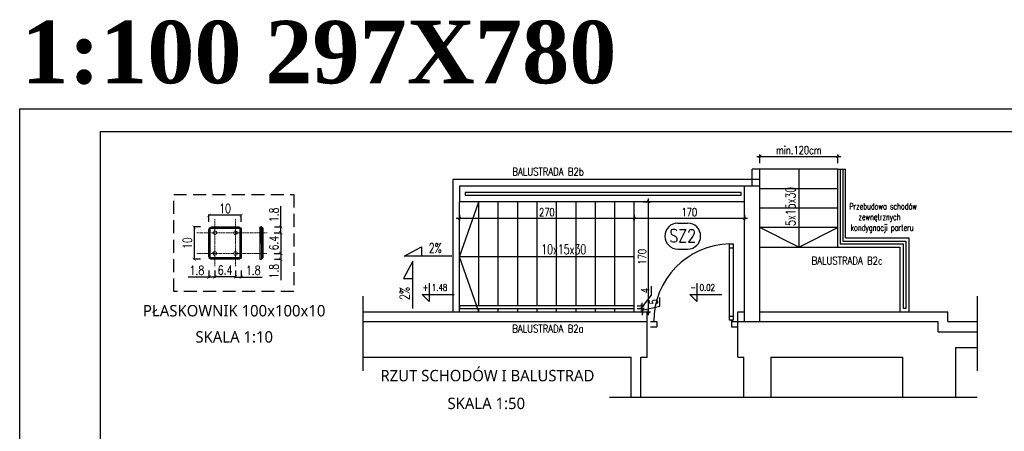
# Model space of a CAD drawing. Header units: millimetres. Extents: x 31969 to 285678, y -69766 to -1123.
# Tile 15 of 161: x 140207 to 141727, y -20084 to -19448. Entities that reach past the tile are written whole.
import ezdxf
from ezdxf.enums import TextEntityAlignment as Align
from ezdxf.lldxf.tags import DXFTag

# ---------------------------------------------------------------- set-up
doc = ezdxf.new("R2010")
doc.units = ezdxf.units.MM
for name, pattern in [('ACAD_ISO10W100', [18, 12, -3, 0, -3]), ('HIDDEN', [0.375, 0.25, -0.125]), ('KRE_16_8', [24, 16, -8])]:
    doc.linetypes.add(name, pattern=pattern)
for name, color, linetype in [('a-balustrady detal', 5, 'Continuous'), ('a-biblioteka', 251, 'Continuous'), ('a-izolacja 1', 3, 'Continuous'), ('a-koty', 1, 'Continuous'), ('a-opis 1', 3, 'Continuous'), ('a-opis 2', 1, 'Continuous'), ('a-przerywana', 250, 'HIDDEN'), ('a-ramka', 7, 'Continuous'), ('a-schody', 3, 'Continuous'), ('a-stolarka drzwiowa', 3, 'Continuous'), ('a-stolarka okienna', 3, 'Continuous'), ('a-widokowa', 3, 'Continuous'), ('a-wymiary', 11, 'Continuous'), ('a-ściany istniejące murowane', 6, 'Continuous'), ('A_detal', 150, 'Continuous'), ('A_ponad', 252, 'KRE_16_8'), ('A_widokowe_1', 4, 'Continuous')]:
    doc.layers.add(name, color=color, linetype=linetype)
doc.layers.add('a-pomocnicza', color=42, linetype='Continuous', plot=False)
doc.styles.add('PRZEKRÓJ2', font='l_10646.ttf')
doc.styles.add('RS01507', font='romans.shx', dxfattribs={"width": 0.7, "height": 0.15})
doc.styles.add('STYLE2', font='timesbd.ttf')
doc.styles.add('WYMIAR', font='romans.shx', dxfattribs={"width": 0.8})
doc.styles.add('WYMIARY', font='simplex.shx', dxfattribs={"width": 0.75})
tags = doc.linetypes.add('DASHED', pattern=[0.75, 0.5, -0.25]).pattern_tags.tags
tags[6:7] = [DXFTag(74, 4), DXFTag(75, 0), DXFTag(340, '0'), DXFTag(46, 1.0), DXFTag(50, 0.0), DXFTag(44, 0.0), DXFTag(45, 0.0)]
tags[4:5] = [DXFTag(74, 4), DXFTag(75, 0), DXFTag(340, '0'), DXFTag(46, 1.0), DXFTag(50, 0.0), DXFTag(44, 0.0), DXFTag(45, 0.0)]
doc.dimstyles.new('MAREK50', dxfattribs={"dimtxt": 12.5, "dimasz": 5, "dimexe": 3, "dimexo": 2, "dimgap": 3.5, "dimtad": 1, "dimdec": 1, "dimdsep": 46, "dimtxsty": 'WYMIARY', "dimblk1": 'ARCHTICK', "dimblk2": 'ARCHTICK', "dimsah": 1, "dimcen": 2.5, "dimdle": 5, "dimadec": 0, "dimazin": 0, "dimtfac": 1, "dimtdec": 1, "dimtmove": 1, "dimatfit": 3, "dimldrblk": 'ARCHTICK', "dimfxl": 0, "dimtolj": 1, "dimtzin": 0, "dimarcsym": 0})
pattern_1 = [(315, (-1274062.8455, -194434.7474), (1.1225320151, 1.1225320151), []), (45, (-1274062.8455, -194434.7474), (-1.1225320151, 1.1225320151), [])]

# ---------------------------------------------------------------- blocks, each defined once
blk = doc.blocks.new('_ARCHTICK')
at = {"color": 0, "linetype": 'ByBlock', "const_width": 0.15}
blk.add_lwpolyline([(-0.5, -0.5), (0.5, 0.5)], dxfattribs=at)
blk = doc.blocks.new('*D843')
at = {"layer": 'a-wymiary', "color": 0, "lineweight": -2, "ltscale": 100}
for p, q in [((141344.5, -19659.3), (141474.5, -19659.3)), ((141349.5, -19669.9), (141349.5, -19656.3)), ((141469.5, -19669.9), (141469.5, -19656.3))]:
    blk.add_line(p, q, dxfattribs=at)
at = {"layer": 'DEFPOINTS', "color": 0, "ltscale": 100}
for p in [(141469.5, -19659.3), (141349.5, -19671.9), (141469.5, -19671.9)]:
    blk.add_point(p, dxfattribs=at)
at = {"layer": 'a-wymiary', "color": 0, "lineweight": -2, "ltscale": 100, "xscale": 5, "yscale": 5, "zscale": 5, "rotation": 180}
blk.add_blockref('_ARCHTICK', (141349.5, -19659.3), dxfattribs=at)
at = {"layer": 'a-wymiary', "color": 0, "lineweight": -2, "ltscale": 100, "xscale": 5, "yscale": 5, "zscale": 5}
blk.add_blockref('_ARCHTICK', (141469.5, -19659.3), dxfattribs=at)
at = {"layer": 'a-wymiary', "color": 0, "ltscale": 100, "insert": (141409.5, -19649.6), "char_height": 12.5, "attachment_point": 5, "style": 'WYMIARY'}
blk.add_mtext('\\A1;min.120cm', dxfattribs=at)
blk = doc.blocks.new('*D844')
at = {"layer": 'a-wymiary', "color": 0, "lineweight": -2, "ltscale": 100}
for p, q in [((141169, -19729.2), (141180.3, -19729.2)), ((141177.3, -19904.2), (141177.3, -19724.2)), ((141169, -19899.2), (141180.3, -19899.2))]:
    blk.add_line(p, q, dxfattribs=at)
at = {"layer": 'DEFPOINTS', "color": 0, "ltscale": 100}
for p in [(141167, -19729.2), (141177.3, -19729.2), (141167, -19899.2)]:
    blk.add_point(p, dxfattribs=at)
at = {"layer": 'a-wymiary', "color": 0, "lineweight": -2, "ltscale": 100, "xscale": 5, "yscale": 5, "zscale": 5}
for p, rotation in [((141177.3, -19729.2), 90), ((141177.3, -19899.2), 270)]:
    blk.add_blockref('_ARCHTICK', p, dxfattribs=dict(at, rotation=rotation))
at = {"layer": 'a-wymiary', "color": 0, "ltscale": 100, "insert": (141167.6, -19814.2), "char_height": 12.5, "attachment_point": 5, "rotation": 90, "style": 'WYMIARY'}
blk.add_mtext('\\A1;170', dxfattribs=at)
blk = doc.blocks.new('*D845')
at = {"layer": 'a-wymiary', "color": 0, "lineweight": -2, "ltscale": 100}
for p, q in [((141330.5, -19755.1), (141150.5, -19755.1)), ((141155.5, -19749.7), (141155.5, -19758.1)), ((141325.5, -19750), (141325.5, -19758.1))]:
    blk.add_line(p, q, dxfattribs=at)
at = {"layer": 'DEFPOINTS', "color": 0, "ltscale": 100}
for p in [(141155.5, -19747.7), (141155.5, -19755.1), (141325.5, -19748)]:
    blk.add_point(p, dxfattribs=at)
at = {"layer": 'a-wymiary', "color": 0, "lineweight": -2, "ltscale": 100, "xscale": 5, "yscale": 5, "zscale": 5, "rotation": 180}
blk.add_blockref('_ARCHTICK', (141155.5, -19755.1), dxfattribs=at)
at = {"layer": 'a-wymiary', "color": 0, "lineweight": -2, "ltscale": 100, "xscale": 5, "yscale": 5, "zscale": 5}
blk.add_blockref('_ARCHTICK', (141325.5, -19755.1), dxfattribs=at)
at = {"layer": 'a-wymiary', "color": 0, "ltscale": 100, "insert": (141240.5, -19745.4), "char_height": 12.5, "attachment_point": 5, "style": 'WYMIARY'}
blk.add_mtext('\\A1;170', dxfattribs=at)
blk = doc.blocks.new('*D846')
at = {"layer": 'a-wymiary', "color": 0, "lineweight": -2, "ltscale": 100}
for p, q in [((141160.5, -19755.1), (140880.5, -19755.1)), ((140885.5, -19749.7), (140885.5, -19758.1)), ((141155.5, -19749.7), (141155.5, -19758.1))]:
    blk.add_line(p, q, dxfattribs=at)
at = {"layer": 'DEFPOINTS', "color": 0, "ltscale": 100}
for p in [(140885.5, -19747.7), (140885.5, -19755.1), (141155.5, -19747.7)]:
    blk.add_point(p, dxfattribs=at)
at = {"layer": 'a-wymiary', "color": 0, "lineweight": -2, "ltscale": 100, "xscale": 5, "yscale": 5, "zscale": 5, "rotation": 180}
blk.add_blockref('_ARCHTICK', (140885.5, -19755.1), dxfattribs=at)
at = {"layer": 'a-wymiary', "color": 0, "lineweight": -2, "ltscale": 100, "xscale": 5, "yscale": 5, "zscale": 5}
blk.add_blockref('_ARCHTICK', (141155.5, -19755.1), dxfattribs=at)
at = {"layer": 'a-wymiary', "color": 0, "ltscale": 100, "insert": (141020.5, -19745.4), "char_height": 12.5, "attachment_point": 5, "style": 'WYMIARY'}
blk.add_mtext('\\A1;270', dxfattribs=at)
blk = doc.blocks.new('*D847')
at = {"layer": 'a-wymiary', "color": 0, "lineweight": -2, "ltscale": 100}
for p, q in [((141195.1, -19890.5), (141195.1, -19877.2)), ((141159.8, -19894.2), (141170.5, -19894.2)), ((141167.5, -19894.2), (141167.5, -19889.2)), ((141167.5, -19896.7), (141195.1, -19890.5)), ((141167.5, -19899.2), (141167.5, -19894.2)), ((141167.5, -19899.2), (141167.5, -19894.2)), ((141159.8, -19899.2), (141170.5, -19899.2)), ((141167.5, -19899.2), (141167.5, -19904.2))]:
    blk.add_line(p, q, dxfattribs=at)
at = {"layer": 'DEFPOINTS', "color": 0, "ltscale": 100}
for p in [(141157.8, -19894.2), (141167.5, -19894.2), (141157.8, -19899.2)]:
    blk.add_point(p, dxfattribs=at)
at = {"layer": 'a-wymiary', "color": 0, "lineweight": -2, "ltscale": 100, "xscale": 5, "yscale": 5, "zscale": 5}
for p, rotation in [((141167.5, -19894.2), 270), ((141167.5, -19899.2), 90)]:
    blk.add_blockref('_ARCHTICK', p, dxfattribs=dict(at, rotation=rotation))
at = {"layer": 'a-wymiary', "color": 0, "ltscale": 100, "insert": (141185.4, -19883.8), "char_height": 12.5, "attachment_point": 5, "rotation": 90, "style": 'WYMIARY'}
blk.add_mtext('\\A1;5', dxfattribs=at)
blk = doc.blocks.new('*D848')
at = {"layer": 'a-wymiary', "color": 0, "lineweight": -2, "ltscale": 100}
for p, q in [((141181.9, -19873.3), (141181.9, -19859.6)), ((141167.5, -19892.2), (141181.9, -19873.3)), ((141159.8, -19890.2), (141170.5, -19890.2)), ((141159.8, -19894.2), (141170.5, -19894.2)), ((141167.5, -19890.2), (141167.5, -19885.2)), ((141167.5, -19894.2), (141167.5, -19890.2)), ((141167.5, -19894.2), (141167.5, -19890.2)), ((141167.5, -19894.2), (141167.5, -19899.2))]:
    blk.add_line(p, q, dxfattribs=at)
at = {"layer": 'DEFPOINTS', "color": 0, "ltscale": 100}
for p in [(141157.8, -19890.2), (141157.8, -19894.2), (141167.5, -19890.2)]:
    blk.add_point(p, dxfattribs=at)
at = {"layer": 'a-wymiary', "color": 0, "lineweight": -2, "ltscale": 100, "xscale": 5, "yscale": 5, "zscale": 5}
for p, rotation in [((141167.5, -19890.2), 270), ((141167.5, -19894.2), 90)]:
    blk.add_blockref('_ARCHTICK', p, dxfattribs=dict(at, rotation=rotation))
at = {"layer": 'a-wymiary', "color": 0, "ltscale": 100, "insert": (141172.1, -19866.4), "char_height": 12.5, "attachment_point": 5, "rotation": 90, "style": 'WYMIARY'}
blk.add_mtext('\\A1;4', dxfattribs=at)
blk = doc.blocks.new('*D500')
at = {"layer": 'a-wymiary', "color": 0, "lineweight": -2, "ltscale": 100}
for p, q in [((291537.2, 42692.5), (291537.2, 42703.7)), ((291587.2, 42702.5), (291537.2, 42702.5)), ((291587.2, 42692.5), (291587.2, 42703.7))]:
    blk.add_line(p, q, dxfattribs=at)
at = {"layer": 'DEFPOINTS', "color": 0, "ltscale": 100}
for p in [(291537.2, 42702.5), (291537.2, 42675.6), (291587.2, 42675.6)]:
    blk.add_point(p, dxfattribs=at)
at = {"layer": 'a-wymiary', "color": 0, "lineweight": -2, "ltscale": 100, "xscale": 5, "yscale": 5, "zscale": 5, "rotation": 180}
blk.add_blockref('_ARCHTICK', (291537.2, 42702.5), dxfattribs=at)
at = {"layer": 'a-wymiary', "color": 0, "lineweight": -2, "ltscale": 100, "xscale": 5, "yscale": 5, "zscale": 5}
blk.add_blockref('_ARCHTICK', (291587.2, 42702.5), dxfattribs=at)
at = {"layer": 'a-wymiary', "color": 0, "ltscale": 100, "insert": (291562.2, 42713), "char_height": 14, "attachment_point": 5, "style": 'WYMIARY'}
blk.add_mtext('\\A1;10', dxfattribs=at)
blk = doc.blocks.new('*D501')
at = {"layer": 'a-wymiary', "color": 0, "lineweight": -2, "ltscale": 100}
for p, q in [((291578.2, 42617.1), (291578.2, 42605.8)), ((291587.2, 42617.1), (291587.2, 42605.8)), ((291578.2, 42607.1), (291587.2, 42607.1)), ((291587.2, 42607.1), (291619.2, 42607.1))]:
    blk.add_line(p, q, dxfattribs=at)
at = {"layer": 'DEFPOINTS', "color": 0, "ltscale": 100}
for p in [(291578.2, 42643.6), (291587.2, 42643.6), (291578.2, 42607.1)]:
    blk.add_point(p, dxfattribs=at)
at = {"layer": 'a-wymiary', "color": 0, "lineweight": -2, "ltscale": 100, "xscale": 5, "yscale": 5, "zscale": 5, "rotation": 180}
blk.add_blockref('_ARCHTICK', (291578.2, 42607.1), dxfattribs=at)
at = {"layer": 'a-wymiary', "color": 0, "lineweight": -2, "ltscale": 100, "xscale": 5, "yscale": 5, "zscale": 5}
blk.add_blockref('_ARCHTICK', (291587.2, 42607.1), dxfattribs=at)
at = {"layer": 'a-wymiary', "color": 0, "ltscale": 100, "insert": (291605.7, 42617.6), "char_height": 14, "attachment_point": 5, "style": 'WYMIARY'}
blk.add_mtext('\\A1;1.8', dxfattribs=at)
blk = doc.blocks.new('*D502')
at = {"layer": 'a-wymiary', "color": 0, "lineweight": -2}
for p, q in [((291546.2, 42617.3), (291546.2, 42606.1)), ((291578.2, 42617.3), (291578.2, 42606.1)), ((291578.2, 42607.3), (291546.2, 42607.3))]:
    blk.add_line(p, q, dxfattribs=at)
at = {"layer": 'DEFPOINTS', "color": 0}
for p in [(291578.2, 42643.6), (291546.2, 42623.9), (291546.2, 42607.3)]:
    blk.add_point(p, dxfattribs=at)
at = {"layer": 'a-wymiary', "color": 0, "lineweight": -2, "xscale": 5, "yscale": 5, "zscale": 5, "rotation": 180}
blk.add_blockref('_ARCHTICK', (291546.2, 42607.3), dxfattribs=at)
at = {"layer": 'a-wymiary', "color": 0, "lineweight": -2, "xscale": 5, "yscale": 5, "zscale": 5}
blk.add_blockref('_ARCHTICK', (291578.2, 42607.3), dxfattribs=at)
at = {"layer": 'a-wymiary', "color": 0, "insert": (291562.2, 42617.8), "char_height": 14, "attachment_point": 5, "style": 'WYMIARY'}
blk.add_mtext('\\A1;6.4', dxfattribs=at)
blk = doc.blocks.new('*D503')
at = {"layer": 'a-wymiary', "color": 0, "lineweight": -2, "ltscale": 100}
for p, q in [((291537.2, 42617.1), (291537.2, 42605.8)), ((291546.2, 42617.1), (291546.2, 42605.8)), ((291537.2, 42607.1), (291505.2, 42607.1)), ((291546.2, 42607.1), (291537.2, 42607.1))]:
    blk.add_line(p, q, dxfattribs=at)
at = {"layer": 'DEFPOINTS', "color": 0, "ltscale": 100}
for p in [(291537.2, 42643.6), (291546.2, 42643.6), (291546.2, 42607.1)]:
    blk.add_point(p, dxfattribs=at)
at = {"layer": 'a-wymiary', "color": 0, "lineweight": -2, "ltscale": 100, "xscale": 5, "yscale": 5, "zscale": 5, "rotation": 180}
blk.add_blockref('_ARCHTICK', (291537.2, 42607.1), dxfattribs=at)
at = {"layer": 'a-wymiary', "color": 0, "lineweight": -2, "ltscale": 100, "xscale": 5, "yscale": 5, "zscale": 5}
blk.add_blockref('_ARCHTICK', (291546.2, 42607.1), dxfattribs=at)
at = {"layer": 'a-wymiary', "color": 0, "ltscale": 100, "insert": (291518.7, 42617.6), "char_height": 14, "attachment_point": 5, "style": 'WYMIARY'}
blk.add_mtext('\\A1;1.8', dxfattribs=at)
blk = doc.blocks.new('*D504')
at = {"layer": 'a-wymiary', "color": 0, "lineweight": -2, "ltscale": 100}
for p, q in [((291524.4, 42684.6), (291513.2, 42684.6)), ((291514.4, 42684.6), (291514.4, 42634.6)), ((291524.4, 42634.6), (291513.2, 42634.6))]:
    blk.add_line(p, q, dxfattribs=at)
at = {"layer": 'DEFPOINTS', "color": 0, "ltscale": 100}
for p in [(291546.2, 42684.6), (291514.4, 42634.6), (291546.2, 42634.6)]:
    blk.add_point(p, dxfattribs=at)
at = {"layer": 'a-wymiary', "color": 0, "lineweight": -2, "ltscale": 100, "xscale": 5, "yscale": 5, "zscale": 5}
for p, rotation in [((291514.4, 42684.6), 90), ((291514.4, 42634.6), 270)]:
    blk.add_blockref('_ARCHTICK', p, dxfattribs=dict(at, rotation=rotation))
at = {"layer": 'a-wymiary', "color": 0, "ltscale": 100, "insert": (291503.9, 42659.6), "char_height": 14, "attachment_point": 5, "rotation": 90, "style": 'WYMIARY'}
blk.add_mtext('\\A1;10', dxfattribs=at)
blk = doc.blocks.new('*D505')
at = {"layer": 'a-wymiary', "color": 0, "lineweight": -2, "ltscale": 100}
for p, q in [((291648.2, 42684.6), (291648.2, 42716.6)), ((291638.2, 42684.6), (291649.4, 42684.6)), ((291648.2, 42675.6), (291648.2, 42684.6)), ((291638.2, 42675.6), (291649.4, 42675.6))]:
    blk.add_line(p, q, dxfattribs=at)
at = {"layer": 'DEFPOINTS', "color": 0, "ltscale": 100}
for p in [(291615.4, 42684.6), (291615.4, 42675.6), (291648.2, 42675.6)]:
    blk.add_point(p, dxfattribs=at)
at = {"layer": 'a-wymiary', "color": 0, "lineweight": -2, "ltscale": 100, "xscale": 5, "yscale": 5, "zscale": 5}
for p, rotation in [((291648.2, 42684.6), 90), ((291648.2, 42675.6), 270)]:
    blk.add_blockref('_ARCHTICK', p, dxfattribs=dict(at, rotation=rotation))
at = {"layer": 'a-wymiary', "color": 0, "ltscale": 100, "insert": (291637.7, 42703.1), "char_height": 14, "attachment_point": 5, "rotation": 90, "style": 'WYMIARY'}
blk.add_mtext('\\A1;1.8', dxfattribs=at)
blk = doc.blocks.new('*D506')
at = {"layer": 'a-wymiary', "color": 0, "lineweight": -2}
for p, q in [((291638, 42675.6), (291649.2, 42675.6)), ((291648, 42675.6), (291648, 42643.6)), ((291638, 42643.6), (291649.2, 42643.6))]:
    blk.add_line(p, q, dxfattribs=at)
at = {"layer": 'DEFPOINTS', "color": 0}
for p in [(291615.4, 42675.6), (291624.3, 42643.6), (291648, 42643.6)]:
    blk.add_point(p, dxfattribs=at)
at = {"layer": 'a-wymiary', "color": 0, "lineweight": -2, "xscale": 5, "yscale": 5, "zscale": 5}
for p, rotation in [((291648, 42675.6), 90), ((291648, 42643.6), 270)]:
    blk.add_blockref('_ARCHTICK', p, dxfattribs=dict(at, rotation=rotation))
at = {"layer": 'a-wymiary', "color": 0, "insert": (291637.5, 42659.6), "char_height": 14, "attachment_point": 5, "rotation": 90, "style": 'WYMIARY'}
blk.add_mtext('\\A1;6.4', dxfattribs=at)
blk = doc.blocks.new('*D507')
at = {"layer": 'a-wymiary', "color": 0, "lineweight": -2, "ltscale": 100}
for p, q in [((291638.2, 42643.6), (291649.4, 42643.6)), ((291648.2, 42643.6), (291648.2, 42634.6)), ((291638.2, 42634.6), (291649.4, 42634.6)), ((291648.2, 42634.6), (291648.2, 42602.6))]:
    blk.add_line(p, q, dxfattribs=at)
at = {"layer": 'DEFPOINTS', "color": 0, "ltscale": 100}
for p in [(291615.4, 42643.6), (291648.2, 42643.6), (291615.4, 42634.6)]:
    blk.add_point(p, dxfattribs=at)
at = {"layer": 'a-wymiary', "color": 0, "lineweight": -2, "ltscale": 100, "xscale": 5, "yscale": 5, "zscale": 5}
for p, rotation in [((291648.2, 42643.6), 90), ((291648.2, 42634.6), 270)]:
    blk.add_blockref('_ARCHTICK', p, dxfattribs=dict(at, rotation=rotation))
at = {"layer": 'a-wymiary', "color": 0, "ltscale": 100, "insert": (291637.7, 42616.1), "char_height": 14, "attachment_point": 5, "rotation": 90, "style": 'WYMIARY'}
blk.add_mtext('\\A1;1.8', dxfattribs=at)
blk = doc.blocks.new('A$C26DB4816')
at = {"layer": 'A_widokowe_1', "ltscale": 15}
h = blk.add_hatch(dxfattribs=at)
h.set_pattern_fill('ANSI37', color=256, scale=0.5, angle=-90, style=0)
h.set_pattern_definition(pattern_1)
h.paths.add_polyline_path([(135.77, 99.89), (132.77, 99.89), (132.77, 93.64), (135.77, 93.64)])
h.paths.add_polyline_path([(135.77, 93.64), (132.77, 93.64), (132.77, 88.14), (135.77, 88.14)])
h.paths.add_polyline_path([(135.77, 88.14), (137.77, 88.14), (137.77, 93.64), (135.77, 93.64)])
h.paths.add_polyline_path([(135.77, 93.64), (137.77, 93.64), (137.77, 97.89), (135.77, 99.89)])
h = blk.add_hatch(dxfattribs=at)
h.set_pattern_fill('ANSI37', color=256, scale=0.5, angle=-90, style=0)
h.set_pattern_definition(pattern_1)
h.paths.add_polyline_path([(135.77, 74.89), (135.77, 88.14), (132.77, 88.14), (132.77, 74.89)])
h.paths.add_polyline_path([(137.77, 88.14), (135.77, 88.14), (135.77, 74.89), (137.77, 74.89)])
at = {"layer": 'a-balustrady detal', "ltscale": 0.05}
for p, q in [((132.77, 99.89), (132.77, 93.64)), ((132.77, 99.89), (135.77, 99.89)), ((132.77, 93.64), (132.77, 88.14)), ((132.77, 93.64), (137.77, 93.64)), ((135.77, 99.89), (137.77, 97.89)), ((137.77, 97.89), (137.77, 93.64)), ((137.77, 93.64), (137.77, 88.14)), ((132.77, 88.14), (132.77, 49.89)), ((132.77, 88.14), (137.77, 88.14)), ((137.77, 88.14), (137.77, 51.89)), ((135.77, 74.89), (135.77, 49.89)), ((132.77, 49.89), (135.77, 49.89)), ((135.77, 49.89), (137.77, 51.89))]:
    blk.add_line(p, q, dxfattribs=at)
for points in [[(54.34, 64.89), (54.34, 95.39, -0.4142136), (58.84, 99.89), (99.84, 99.89, -0.4142136), (104.34, 95.39), (104.34, 64.89)], [(56.34, 64.89), (56.34, 95.39, -0.4142136), (58.84, 97.89), (99.84, 97.89, -0.4142136), (102.34, 95.39), (102.34, 64.89)], [(104.34, 64.89), (104.34, 54.39, -0.4142136), (99.84, 49.89), (58.84, 49.89, -0.4142136), (54.34, 54.39), (54.34, 64.89)], [(102.34, 64.89), (102.34, 54.39, -0.4142136), (99.84, 51.89), (58.84, 51.89, -0.4142136), (56.34, 54.39), (56.34, 64.89)]]:
    blk.add_lwpolyline(points, format="xyb", dxfattribs=at)
at = {"layer": 'a-biblioteka', "linetype": 'ACAD_ISO10W100', "lineweight": 0, "ltscale": 0.2}
for p, q in [((63.34, 39.2), (63.34, 111.53)), ((95.34, 39.2), (95.34, 111.53)), ((35.92, 90.89), (144.27, 90.89)), ((35.68, 58.89), (144.03, 58.89))]:
    blk.add_line(p, q, dxfattribs=at)
for centre in [(63.58, 90.89), (95.34, 90.89), (63.34, 58.89), (95.34, 58.89)]:
    blk.add_circle(centre, 2.75, dxfattribs=at)
at = {"layer": 'a-przerywana', "color": 3, "ltscale": 80}
blk.add_lwpolyline([(0, 149.76), (185.65, 149.76), (185.65, 0), (0, 0)], close=True, dxfattribs=at)
at = {"layer": 'A_detal'}
blk.add_line((137.77, 74.89), (132.77, 74.89), dxfattribs=at)
at = {"layer": 'A_ponad', "color": 4, "ltscale": 0.05}
blk.add_line((135.77, 99.89), (135.77, 74.89), dxfattribs=at)
at = {"layer": 'A_ponad', "color": 4, "ltscale": 0.008}
for p, q in [((132.77, 61.64), (137.77, 61.64)), ((132.77, 56.14), (137.77, 56.14))]:
    blk.add_line(p, q, dxfattribs=at)
at = {"layer": 'a-wymiary', "ltscale": 100}
dim = blk.add_linear_dim(base=(54.34, 117.73), p1=(104.34, 90.89), p2=(54.34, 90.89), text='10', dimstyle='MAREK50', override={"dimfxl": 10}, dxfattribs=at)
dim.commit()
dim.dimension.update_dxf_attribs({"geometry": '*D500', "text_midpoint": (79.34, 128.23), "insert": (-291482.83, -42584.74)})
for base, p1, p2, angle, picture, middle in [((165.36, 90.89), (132.54, 99.89), (132.54, 90.89), 90, '*D505', (165.36, 118.39)), ((165.36, 58.89), (132.54, 49.89), (132.54, 58.89), 270, '*D507', (165.36, 31.39)), ((63.34, 22.33), (54.34, 58.89), (63.34, 58.89), 180, '*D503', (35.84, 22.33))]:
    dim = blk.add_linear_dim(base=base, p1=p1, p2=p2, angle=angle, text='1.8', dimstyle='MAREK50', override={"dimfxl": 10}, dxfattribs=at)
    dim.commit()
    dim.dimension.update_dxf_attribs({"geometry": picture, "text_midpoint": middle, "dimtype": 128, "insert": (-291482.83, -42584.74)})
dim = blk.add_linear_dim(base=(31.61, 49.89), p1=(63.34, 99.89), p2=(63.34, 49.89), angle=90, text='10', dimstyle='MAREK50', override={"dimfxl": 10}, dxfattribs=at)
dim.commit()
dim.dimension.update_dxf_attribs({"geometry": '*D504', "text_midpoint": (21.11, 74.89), "insert": (-291482.83, -42584.74)})
at = {"layer": 'a-wymiary'}
dim = blk.add_linear_dim(base=(165.13, 58.89), p1=(132.54, 90.89), p2=(141.43, 58.89), angle=90, text='6.4', dimstyle='MAREK50', override={"dimtmove": 1, "dimfxl": 10}, dxfattribs=at)
dim.commit()
dim.dimension.update_dxf_attribs({"geometry": '*D506', "text_midpoint": (154.63, 74.89), "insert": (-291482.83, -42584.74)})
dim = blk.add_linear_dim(base=(63.34, 22.56), p1=(95.34, 58.89), p2=(63.34, 39.2), text='6.4', dimstyle='MAREK50', override={"dimtmove": 1, "dimfxl": 10}, dxfattribs=at)
dim.commit()
dim.dimension.update_dxf_attribs({"geometry": '*D502', "text_midpoint": (79.34, 33.06), "insert": (-291482.83, -42584.74)})
at = {"layer": 'a-wymiary', "ltscale": 100}
dim = blk.add_linear_dim(base=(95.34, 22.33), p1=(104.34, 58.89), p2=(95.34, 58.89), text='1.8', dimstyle='MAREK50', override={"dimfxl": 10}, dxfattribs=at)
dim.commit()
dim.dimension.update_dxf_attribs({"geometry": '*D501', "text_midpoint": (122.84, 22.33), "dimtype": 128, "insert": (-291482.83, -42584.74)})

msp = doc.modelspace()

# ---------------------------------------------------------------- linework, layer by layer
at = {"layer": 'a-balustrady detal', "linetype": 'DASHED', "ltscale": 10}
for p, q in [((141473.5, -19679.2), (141473.5, -19794.2)), ((141477.5, -19679.2), (141477.5, -19790.2)), ((141477.5, -19790.2), (141574.5, -19790.2)), ((141574.5, -19790.2), (141574.5, -19894.2)), ((141473.5, -19794.2), (141570.5, -19794.2)), ((141570.5, -19794.2), (141570.5, -19894.2))]:
    msp.add_line(p, q, dxfattribs=at)
at = {"layer": 'a-balustrady detal', "ltscale": 0.5}
for p, q in [((141473.5, -19679.2), (141477.5, -19679.2)), ((141574.5, -19894.2), (141570.5, -19894.2))]:
    msp.add_line(p, q, dxfattribs=at)
for points in [[(141320.5, -19719.2), (141320.5, -19715.2), (140894.5, -19715.2), (140894.5, -19719.2)], [(141155.5, -19894.2), (141155.5, -19890.2), (140885.5, -19890.2), (140885.5, -19894.2)]]:
    msp.add_lwpolyline(points, close=True, dxfattribs=at)
at = {"layer": 'a-izolacja 1'}
for p, q in [((141315.5, -19914.2), (141325.5, -19914.2)), ((141349.5, -19914.2), (141624.5, -19914.2)), ((141624.5, -19930.2), (141624.5, -19914.2)), ((141624.5, -19930.2), (141684.63, -19930.2))]:
    msp.add_line(p, q, dxfattribs=at)
at = {"layer": 'a-koty'}
for points in [[(140838.65, -19855.11), (140838.65, -19883.05), (140828.04, -19872.44), (140877.36, -19872.44)], [(141252.03, -19855.11), (141252.03, -19883.05), (141241.42, -19872.44), (141290.75, -19872.44)]]:
    msp.add_lwpolyline(points, dxfattribs=at)
at = {"layer": 'a-opis 1', "ltscale": 10}
for p, q in [((140800.38, -19813.58), (140827.03, -19798.86)), ((140827.03, -19798.86), (140827.03, -19813.58)), ((140813.69, -19821.01), (140798.96, -19847.65)), ((140873.7, -19813.58), (140800.38, -19813.58)), ((140813.69, -19894.32), (140813.69, -19821.01)), ((140798.96, -19847.65), (140813.69, -19847.65))]:
    msp.add_line(p, q, dxfattribs=at)
at = {"layer": 'a-ramka', "ltscale": 0.5, "elevation": -38205}
for points in [[(143406.66, -21070.75), (140206.66, -21070.75), (140206.66, -19585.75), (143406.66, -19585.75)], [(140331.66, -19620.75), (143371.66, -19620.75), (143371.66, -21035.75), (140331.66, -21035.75)]]:
    msp.add_lwpolyline(points, close=True, dxfattribs=at)
at = {"layer": 'a-schody'}
for p, q in [((140885.5, -19899.2), (140885.5, -19729.2)), ((140885.5, -19814.2), (140915.5, -19729.2)), ((140915.5, -19890.2), (140915.5, -19729.2)), ((140945.5, -19890.2), (140945.5, -19729.2)), ((140975.5, -19890.2), (140975.5, -19729.2)), ((141005.5, -19890.2), (141005.5, -19729.2)), ((141035.5, -19890.2), (141035.5, -19729.2)), ((141065.5, -19890.2), (141065.5, -19729.2)), ((141095.5, -19890.2), (141095.5, -19729.2)), ((141125.5, -19890.2), (141125.5, -19729.2)), ((141155.5, -19899.2), (141155.5, -19729.2)), ((141222.82, -19762.28), (141237.82, -19762.28)), ((141222.82, -19802.38), (141237.82, -19802.38)), ((141155.5, -19814.2), (140885.5, -19814.2)), ((140915.5, -19899.2), (140885.5, -19814.2)), ((140915.5, -19899.2), (140915.5, -19894.2)), ((140945.5, -19899.2), (140945.5, -19894.2)), ((140975.5, -19899.2), (140975.5, -19894.2)), ((141005.5, -19899.2), (141005.5, -19894.2)), ((141035.5, -19899.2), (141035.5, -19894.2)), ((141065.5, -19899.2), (141065.5, -19894.2)), ((141095.5, -19899.2), (141095.5, -19894.2)), ((141125.5, -19899.2), (141125.5, -19894.2))]:
    msp.add_line(p, q, dxfattribs=at)
for centre, start, end in [((141222.82, -19782.33), 90, 270), ((141237.82, -19782.33), 270, 90)]:
    msp.add_arc(centre, 20.05, start, end, dxfattribs=at)
at = {"layer": 'a-stolarka drzwiowa'}
for p, q in [((141302.5, -19912.2), (141302.5, -19794.24)), ((141302.5, -19794.24), (141308.5, -19794.24)), ((141302.5, -19800.24), (141308.5, -19800.24)), ((141308.5, -19912.2), (141308.5, -19794.24)), ((141308.5, -19906.2), (141302.5, -19906.2)), ((141308.5, -19912.2), (141302.5, -19912.2)), ((141180.5, -19914.2), (141190.5, -19914.2)), ((141180.5, -19922.2), (141190.5, -19922.2)), ((141190.5, -19914.2), (141190.5, -19922.2)), ((141305.5, -19914.2), (141315.5, -19914.2)), ((141305.5, -19914.2), (141305.5, -19922.2)), ((141305.5, -19922.2), (141315.5, -19922.2))]:
    msp.add_line(p, q, dxfattribs=at)
msp.add_circle((141306.5, -19913.2), 1, dxfattribs=at)
at = {"layer": 'a-stolarka drzwiowa', "linetype": 'DASHED', "lineweight": 25, "ltscale": 20}
msp.add_arc((141305.5, -19914.2), 120, 91.43254, 180, dxfattribs=at)
at = {"layer": 'a-stolarka okienna', "linetype": 'DASHED', "lineweight": 25, "ltscale": 20}
for p, q in [((141469.5, -19679.2), (141337.5, -19679.2)), ((141337.5, -19705.2), (141337.5, -19679.2)), ((141349.5, -19705.2), (141349.5, -19679.2)), ((141409.5, -19679.2), (141409.5, -19799.2)), ((141469.5, -19799.2), (141469.5, -19679.2)), ((141469.5, -19679.2), (141481.5, -19679.2)), ((141481.5, -19785.2), (141481.5, -19679.2)), ((141469.5, -19709.2), (141349.5, -19709.2)), ((141469.5, -19739.2), (141349.5, -19739.2)), ((141469.5, -19769.2), (141349.5, -19769.2)), ((141409.5, -19799.2), (141349.5, -19769.2)), ((141409.5, -19799.2), (141469.5, -19769.2)), ((141481.5, -19785.2), (141579.5, -19785.2)), ((141579.5, -19785.2), (141579.5, -19899.2)), ((141349.5, -19799.2), (141565.5, -19799.2)), ((141565.5, -19799.2), (141565.5, -19899.2))]:
    msp.add_line(p, q, dxfattribs=at)
at = {"layer": 'a-stolarka okienna', "linetype": 'DASHED', "lineweight": 25, "ltscale": 40}
for p, q in [((141349.5, -19695.2), (140875.5, -19695.2)), ((140875.5, -19695.2), (140875.5, -19899.2)), ((140736.38, -19875.14), (140736.38, -19990.27)), ((141684.63, -19875.14), (141684.63, -19990.27)), ((141117.04, -20030.94), (141684.77, -20030.94))]:
    msp.add_line(p, q, dxfattribs=at)
at = {"layer": 'a-widokowa'}
for p, q in [((141349.5, -19705.2), (140885.5, -19705.2)), ((140885.5, -19705.2), (140885.5, -19729.2)), ((141325.5, -19914.2), (141325.5, -19705.2)), ((141349.5, -19914.2), (141349.5, -19705.2)), ((141325.5, -19729.2), (140885.5, -19729.2)), ((140736.38, -19899.2), (141175.5, -19899.2)), ((141175.5, -19969.2), (141175.5, -19899.2)), ((141315.5, -19899.2), (141325.5, -19899.2)), ((141315.5, -19969.2), (141315.5, -19899.2)), ((141315.5, -19969.2), (141315.5, -19899.2)), ((141349.5, -19899.2), (141639.5, -19899.2)), ((141639.5, -19914.2), (141639.5, -19899.2)), ((140736.38, -19914.2), (141175.5, -19914.2)), ((141325.5, -19914.2), (141349.5, -19914.2)), ((141639.5, -19914.2), (141684.63, -19914.2)), ((141651.5, -19954.2), (141651.5, -20030.94)), ((141651.5, -19954.2), (141684.63, -19954.2)), ((140736.38, -19969.2), (141150.5, -19969.2)), ((141150.5, -20030.94), (141150.5, -19969.2)), ((141165.5, -19969.2), (141175.5, -19969.2)), ((141165.5, -20030.94), (141165.5, -19969.2)), ((141315.5, -19969.2), (141324.5, -19969.2)), ((141324.5, -20030.94), (141324.5, -19969.2)), ((141366.5, -19969.2), (141569.5, -19969.2)), ((141366.5, -19969.2), (141366.5, -20030.94)), ((141569.5, -19969.2), (141569.5, -20030.94))]:
    msp.add_line(p, q, dxfattribs=at)
at = {"layer": 'a-ściany istniejące murowane'}
msp.add_line((141639.5, -19914.2), (141684.63, -19914.2), dxfattribs=at)

# ---------------------------------------------------------------- block references
at = {"layer": 'a-schody', "ltscale": 100}
msp.add_blockref('A$C26DB4816', (140444.41, -19867.99), dxfattribs=at)

# ---------------------------------------------------------------- texts
at = {"layer": 'a-koty', "char_height": 9.9, "width": 231.4877, "attachment_point": 1, "style": 'WYMIAR'}
for s, insert in [('+ 1.48', (140828.75, -19856.69)), ('- 0.02', (141242.14, -19856.69))]:
    msp.add_mtext(s, dxfattribs=dict(at, insert=insert))
at = {"layer": 'a-opis 1', "ltscale": 40, "insert": (141484.04, -19731.4), "char_height": 9.8483, "attachment_point": 1, "style": 'RS01507'}
msp.add_mtext_dynamic_manual_height_columns('{\\W0.401993; }Przebudowa schodów \\P{\\W2.60199; }zewnętrznych \\P{\\W0.801993; }kondygnacji parteru ', width=117.2342, gutter_width=12.5, heights=[0], dxfattribs=at)
at = {"layer": 'a-opis 2', "ltscale": 40, "style": 'PRZEKRÓJ2'}
for s, height, p in [('PŁASKOWNIK 100x100x10', 17.6356, (140537.82, -19897.54)), ('SKALA 1:10', 17.636, (140537.82, -19937.94)), ('RZUT SCHODÓW I BALUSTRAD', 17.6356, (140928.75, -19997.72)), ('SKALA 1:50', 17.636, (140926.98, -20040.55))]:
    msp.add_text(s, height=height, dxfattribs=at).set_placement(p, align=Align.MIDDLE_CENTER)
at = {"layer": 'a-opis 2', "char_height": 12, "width": 173.7387, "attachment_point": 1, "style": 'WYMIAR'}
for s, insert in [('BALUSTRADA B2b', (140967.31, -19676.79)), ('BALUSTRADA B2c', (141429.2, -19814.32)), ('BALUSTRADA B2a', (140967.04, -19919.26))]:
    msp.add_mtext(s, dxfattribs=dict(at, insert=insert))
at = {"layer": 'a-pomocnicza', "ltscale": 2, "insert": (140209.44, -19450.02), "char_height": 64.2978, "width": 1749.1512, "attachment_point": 1, "style": 'STYLE2'}
msp.add_mtext('{\\H1.5x;1:100 297X780}', dxfattribs=at)
at = {"layer": 'a-schody', "style": 'WYMIAR', "width": 0.7}
msp.add_text('5x15x30', height=15, rotation=90, dxfattribs=at).set_placement((141396.8, -19766.63), align=Align.MIDDLE_LEFT)
msp.add_text('2%%%', height=15, dxfattribs=at).set_placement((140838.28, -19808.4))
msp.add_text('10x15x30', height=15, dxfattribs=at).set_placement((141011.93, -19802.74), align=Align.MIDDLE_LEFT)
msp.add_text('2%%%', height=15, rotation=90, dxfattribs=at).set_placement((140808.51, -19880.9))
at = {"layer": 'a-schody', "insert": (141250.91, -19791.97), "char_height": 20.047, "width": 23.6587, "attachment_point": 9, "style": 'WYMIAR'}
msp.add_mtext('SZ2', dxfattribs=at)

# ---------------------------------------------------------------- dimensions: what is measured, and where the dimension line sits
at = {"layer": 'a-wymiary', "ltscale": 100}
dim = msp.add_linear_dim(base=(141469.5, -19659.32), p1=(141349.5, -19671.87), p2=(141469.5, -19671.87), angle=180, text='min.120cm', dimstyle='MAREK50', override={"dimfxl": 10}, dxfattribs=at)
dim.commit()
dim.dimension.update_dxf_attribs({"geometry": '*D843', "text_midpoint": (141409.5, -19659.32), "dimtype": 160})
dim = msp.add_linear_dim(base=(141177.31, -19729.2), p1=(141167.05, -19899.2), p2=(141167.05, -19729.2), angle=90, dimstyle='MAREK50', override={"dimfxl": 10}, dxfattribs=at)
dim.commit()
dim.dimension.update_dxf_attribs({"geometry": '*D844', "text_midpoint": (141167.56, -19814.2)})
for base, p1, p2, picture, middle in [((140885.5, -19755.14), (141155.5, -19747.73), (140885.5, -19747.73), '*D846', (141020.5, -19745.39)), ((141155.5, -19755.14), (141325.5, -19748), (141155.5, -19747.73), '*D845', (141240.5, -19745.39))]:
    dim = msp.add_linear_dim(base=base, p1=p1, p2=p2, dimstyle='MAREK50', override={"dimfxl": 10}, dxfattribs=at)
    dim.commit()
    dim.dimension.update_dxf_attribs({"geometry": picture, "text_midpoint": middle})
for base, p1, p2, picture, middle in [((141167.45, -19890.2), (141157.77, -19894.2), (141157.77, -19890.2), '*D848', (141181.89, -19869.76)), ((141167.45, -19894.2), (141157.77, -19899.2), (141157.77, -19894.2), '*D847', (141195.12, -19886.95))]:
    dim = msp.add_linear_dim(base=base, p1=p1, p2=p2, angle=270, dimstyle='MAREK50', override={"dimfxl": 10}, dxfattribs=at)
    dim.commit()
    dim.dimension.update_dxf_attribs({"geometry": picture, "text_midpoint": middle, "dimtype": 160})

doc.saveas('drawing.dxf')
